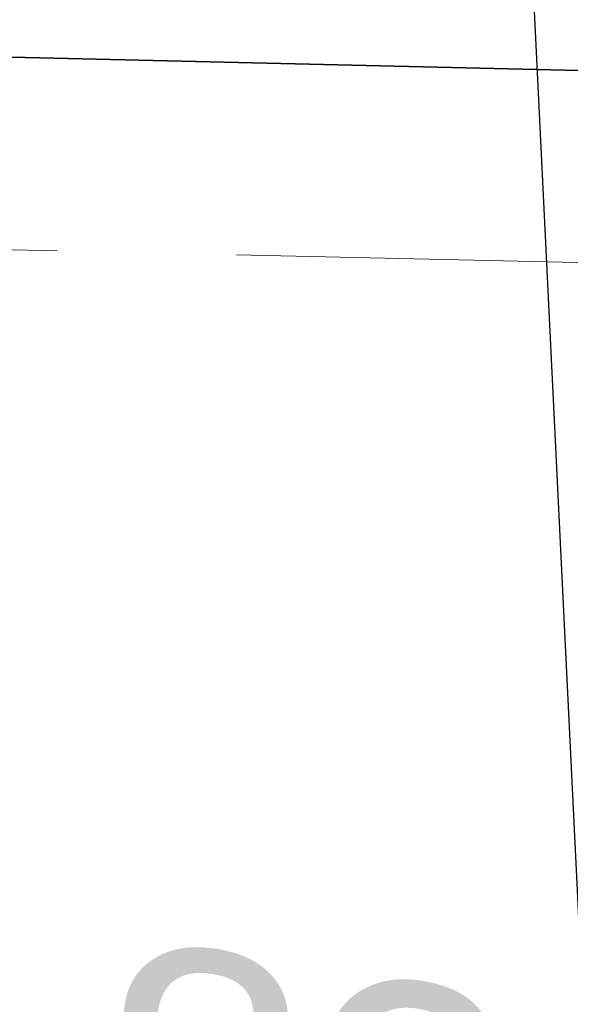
# Model space of a CAD drawing. Extents: x 6601440 to 6601733, y 5738487 to 5738717.
# Tile 73 of 129: x 6601537.56 to 6601539.09, y 5738632.09 to 5738634.83. Entities that reach past the tile are written whole.
import ezdxf

# ---------------------------------------------------------------- set-up
doc = ezdxf.new("R2010")
doc.units = 0
doc.linetypes.add('PRZER3-1', pattern=[4, 3, -1])
doc.layers.get('0').update_dxf_attribs({"linetype": 'CONTINUOUS'})
for name, color, linetype, lineweight, true_color in [('GSLKOG', 7, 'CONTINUOUS', 35, 0x0a0909), ('GSPWPS_O', 7, 'CONTINUOUS', 0, 0x0a0909), ('GSSKOA', 7, 'PRZER3-1', 18, 0x0a0909)]:
    doc.layers.add(name, color=color, linetype=linetype, lineweight=lineweight, true_color=true_color)
doc.styles.add('GEO-INFO', font='arial.ttf')

msp = doc.modelspace()

# ---------------------------------------------------------------- linework, layer by layer
at = {"color": 3}
msp.add_line((6601538.09363, 5738653.30351), (6601539.18388, 5738630.9046), dxfattribs=at)
at = {"layer": 'GSLKOG', "linetype": 'Continuous', "elevation": 10.18}
msp.add_lwpolyline([(6601529.54498, 5738656.03954), (6601536.38876, 5738656.20367), (6601536.69502, 5738634.74895), (6601549.56002, 5738634.44171), (6601551.94466, 5738633.2715), (6601567.28346, 5738633.12408), (6601567.4948, 5738603.50856), (6601572.89396, 5738592.42005)], dxfattribs=at)
at = {"layer": 'GSSKOA', "linetype": 'PRZER3-1', "lineweight": 18, "ltscale": 0.5}
msp.add_line((6601536.16263, 5738634.22214, 10.18), (6601549.43343, 5738633.92459, 10.18), dxfattribs=at)

# ---------------------------------------------------------------- texts
at = {"layer": 'GSPWPS_O', "lineweight": 0, "style": 'GEO-INFO'}
msp.add_text('214.83', height=0.75, rotation=351.14718, dxfattribs=at).set_placement((6601535.68671, 5738631.84945, 10.8))

doc.saveas('drawing.dxf')
